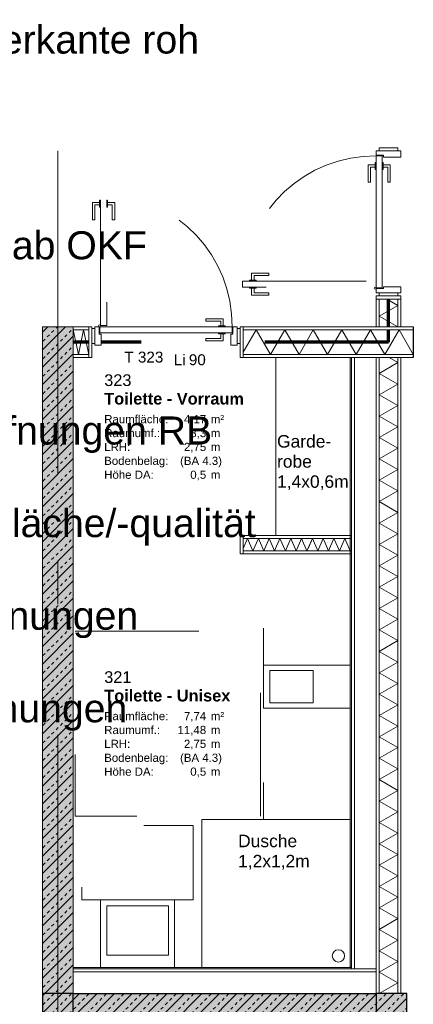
# Model space of a CAD drawing. Header units: metres. Extents: x -49 to 152, y -127 to 99.
# Tile 159 of 177: x 38.49 to 41.68, y -21.56 to -13.59. Entities that reach past the tile are written whole.
import ezdxf
from ezdxf.enums import TextEntityAlignment as Align

# ---------------------------------------------------------------- set-up
doc = ezdxf.new("R2010")
doc.units = ezdxf.units.M
for name, pattern in [('Achsen 01', [5.291531, 3.175, -1.058062, 0.352704, -0.705764]), ('gestrichelt - 01', [2, 1, -1]), ('Raster 01', [2, 1, -1])]:
    doc.linetypes.add(name, pattern=pattern)
for name, color, linetype, lineweight, true_color in [('013_Beton und Stahlbetonarbeiten-000 Sichtbeton-333 Außenstütze', 5, 'Continuous', 5, 0x0000ff), ('013_Beton und Stahlbetonarbeiten-000 Sichtbeton-334 Außenwandöf', 5, 'Continuous', 5, 0x0000ff), ('013_Beton und Stahlbetonarbeiten-000 Sichtbeton-341 tragende In', 5, 'Continuous', 5, 0x0000ff), ('013_Beton und Stahlbetonarbeiten-000 Sichtbeton-344 Innenwandöf', 5, 'Continuous', 5, 0x0000ff), ('039_Trockenbauarbeiten-340 Dämmung', 7, 'Continuous', 9, 0xc0c0c0), ('045_Sanitärausstattung-allg.', 9, 'Continuous', 9, 0x808080), ('AV1-Achsen', 1, 'Achsen 01', 18, 0xff0000), ('AV1-Stempel-Türnummern', 7, 'Continuous', 100, 0x02abea)]:
    doc.layers.add(name, color=color, linetype=linetype, lineweight=lineweight, true_color=true_color)
for name, color, linetype, lineweight in [('013_Beton und Stahlbetonarbeiten-330 Außenstützen', 7, 'Continuous', 25), ('013_Beton und Stahlbetonarbeiten-330 Außenwände', 7, 'Continuous', 25), ('013_Beton und Stahlbetonarbeiten-340 Innenwände', 7, 'Continuous', 18), ('024_Fliesen_Plattenarbeiten-340 Fliesen', 7, 'Continuous', 9), ('027_Tischlerarbeiten-340 Innentüren', 7, 'Continuous', 9), ('031_Metallbauarbeiten-340 Innentüren _ Elemente', 7, 'Continuous', 9), ('039_Trockenbauarbeiten-340 Gipskarton', 7, 'Continuous', 9), ('_Legende (2D)', 7, 'Continuous', 9), ('_OG 3 (2D)', 7, 'Continuous', 9), ('AV1-Brandschutzkonzept-Brandschutzkonzept', 7, 'Continuous', 5), ('AV1-Stempel-Raumstempel', 7, 'Continuous', 9), ('Keine', 7, 'Continuous', 9)]:
    doc.layers.add(name, color=color, linetype=linetype, lineweight=lineweight)
doc.styles.add('Arial', font='arial.ttf')
doc.styles.add('Arial (bold)', font='arialbd.ttf')
pattern_1 = [(45, (0, 0), (0.07071068, -0.07071068), [0.025, -0.025])]
pattern_2 = [(-135, (0.03106, -0.03313), (0.07071068, -0.07071068), [])]

# ---------------------------------------------------------------- blocks, each defined once
blk = doc.blocks.new('Group-761')
at = {"color": 255, "linetype": 'Continuous', "lineweight": 5}
blk.add_wipeout([(39.05, -16.1), (38.925, -16.1), (38.925, -16.3), (39.05, -16.3)], dxfattribs=at).dxf.layer = '039_Trockenbauarbeiten-340 Dämmung'
blk = doc.blocks.new('Group-762')
at = {"layer": '039_Trockenbauarbeiten-340 Dämmung', "transparency": 33554687, "flags": 128}
blk.add_lwpolyline([(39.0502, -16.3), (39.0085, -16.1), (38.9667, -16.3), (38.925, -16.1)], dxfattribs=at)
blk = doc.blocks.new('Group-763')
at = {"layer": '039_Trockenbauarbeiten-340 Dämmung'}
blk.add_blockref('Group-761', (0, 0), dxfattribs=at)
at = {"layer": '039_Trockenbauarbeiten-340 Dämmung', "transparency": 33554687}
blk.add_blockref('Group-762', (0, 0), dxfattribs=at)
blk = doc.blocks.new('Group-764')
at = {"color": 255, "linetype": 'Continuous', "lineweight": 5}
blk.add_wipeout([(-16.075, 13.45), (-15.825, 13.45), (-15.825, 13.6), (-16.075, 13.6)], dxfattribs=at).dxf.layer = '039_Trockenbauarbeiten-340 Dämmung'
blk = doc.blocks.new('Group-765')
at = {"layer": '039_Trockenbauarbeiten-340 Dämmung', "transparency": 33554687, "flags": 128}
blk.add_lwpolyline([(-16.075, 13.6), (-15.9884, 13.45), (-15.9018, 13.6), (-15.825, 13.467)], dxfattribs=at)
blk = doc.blocks.new('Group-766')
at = {"layer": '039_Trockenbauarbeiten-340 Dämmung'}
blk.add_blockref('Group-764', (0, 0), dxfattribs=at)
at = {"layer": '039_Trockenbauarbeiten-340 Dämmung', "transparency": 33554687}
blk.add_blockref('Group-765', (0, 0), dxfattribs=at)
blk = doc.blocks.new('Parametric Object-96')
at = {"layer": '039_Trockenbauarbeiten-340 Dämmung', "color": 7, "transparency": 33554687}
blk.add_blockref('Group-766', (0, 0), dxfattribs=at)
at = {"layer": '039_Trockenbauarbeiten-340 Dämmung', "color": 0, "flags": 1}
for tag in ['IFC_UUID', 'instanceID', 'prm0_name', 'prm0_type', 'prm0_value', 'prm1_name', 'prm1_type', 'prm1_value', 'prm2_name', 'prm2_type', 'prm2_value', 'prm3_name', 'prm3_type', 'prm3_value', 'prm4_name', 'prm4_type', 'prm4_value', 'prm5_name', 'prm5_type', 'prm5_value', 'prm6_name', 'prm6_type', 'prm6_value']:
    blk.add_attdef(tag, (41.4, -16.075), '', height=0.00018, dxfattribs=at)
blk = doc.blocks.new('Group-767')
at = {"color": 255, "linetype": 'Continuous', "lineweight": 5}
blk.add_wipeout([(41.1648, -17.79), (40.3, -17.79), (40.3, -17.89), (41.1648, -17.89)], dxfattribs=at).dxf.layer = '039_Trockenbauarbeiten-340 Dämmung'
blk = doc.blocks.new('Group-768')
at = {"layer": '039_Trockenbauarbeiten-340 Dämmung', "transparency": 33554687, "flags": 128}
for points in [[(40.6406, -17.89), (40.5969, -17.79), (40.5532, -17.89), (40.5095, -17.79), (40.4658, -17.89), (40.4221, -17.79), (40.3784, -17.89), (40.3347, -17.79), (40.3, -17.8694)], [(40.9028, -17.89), (40.8591, -17.79), (40.8154, -17.89), (40.7717, -17.79), (40.728, -17.89), (40.6843, -17.79), (40.6406, -17.89), (40.5969, -17.79), (40.5622, -17.8694)], [(41.165, -17.89), (41.1213, -17.79), (41.0776, -17.89), (41.0339, -17.79), (40.9902, -17.89), (40.9465, -17.79), (40.9028, -17.89), (40.8591, -17.79), (40.8244, -17.8694)]]:
    blk.add_lwpolyline(points, dxfattribs=at)
blk = doc.blocks.new('Group-769')
at = {"layer": '039_Trockenbauarbeiten-340 Dämmung'}
blk.add_blockref('Group-767', (0, 0), dxfattribs=at)
at = {"layer": '039_Trockenbauarbeiten-340 Dämmung', "transparency": 33554687}
blk.add_blockref('Group-768', (0, 0), dxfattribs=at)
blk = doc.blocks.new('Group-770')
at = {"color": 255, "linetype": 'Continuous', "lineweight": 5}
blk.add_wipeout([(-21.475, 13.45), (-16.325, 13.45), (-16.325, 13.6), (-21.475, 13.6)], dxfattribs=at).dxf.layer = '039_Trockenbauarbeiten-340 Dämmung'
blk = doc.blocks.new('Group-771')
at = {"layer": '039_Trockenbauarbeiten-340 Dämmung', "transparency": 33554687, "flags": 128}
blk.add_lwpolyline([(-21.475, 13.6), (-21.3884, 13.45), (-21.3018, 13.6), (-21.2152, 13.45), (-21.1286, 13.6), (-21.042, 13.45), (-20.9554, 13.6), (-20.8688, 13.45), (-20.7822, 13.6), (-20.6956, 13.45), (-20.609, 13.6), (-20.5224, 13.45), (-20.4358, 13.6), (-20.3492, 13.45), (-20.2626, 13.6), (-20.176, 13.45), (-20.0894, 13.6), (-20.0028, 13.45), (-19.9162, 13.6), (-19.8296, 13.45), (-19.7429, 13.6), (-19.6563, 13.45), (-19.5697, 13.6), (-19.4831, 13.45), (-19.3965, 13.6), (-19.3099, 13.45), (-19.2233, 13.6), (-19.1367, 13.45), (-19.0501, 13.6), (-18.9635, 13.45), (-18.8769, 13.6), (-18.7903, 13.45), (-18.7037, 13.6), (-18.6171, 13.45), (-18.5305, 13.6), (-18.4439, 13.45), (-18.3573, 13.6), (-18.2707, 13.45), (-18.1841, 13.6), (-18.0975, 13.45), (-18.0109, 13.6), (-17.9243, 13.45), (-17.8377, 13.6), (-17.7511, 13.45), (-17.6645, 13.6), (-17.5779, 13.45), (-17.4913, 13.6), (-17.4047, 13.45), (-17.3181, 13.6), (-17.2315, 13.45), (-17.1449, 13.6), (-17.0583, 13.45), (-16.9717, 13.6), (-16.8851, 13.45), (-16.7985, 13.6), (-16.7119, 13.45), (-16.6253, 13.6), (-16.5387, 13.45), (-16.4521, 13.6), (-16.3655, 13.45), (-16.325, 13.5201)], dxfattribs=at)
blk = doc.blocks.new('Group-772')
at = {"layer": '039_Trockenbauarbeiten-340 Dämmung'}
blk.add_blockref('Group-770', (0, 0), dxfattribs=at)
at = {"layer": '039_Trockenbauarbeiten-340 Dämmung', "transparency": 33554687}
blk.add_blockref('Group-771', (0, 0), dxfattribs=at)
blk = doc.blocks.new('Parametric Object-97')
at = {"layer": '039_Trockenbauarbeiten-340 Dämmung', "color": 7, "transparency": 33554687}
blk.add_blockref('Group-772', (0, 0), dxfattribs=at)
at = {"layer": '039_Trockenbauarbeiten-340 Dämmung', "color": 0, "flags": 1}
for tag in ['IFC_UUID', 'instanceID', 'prm0_name', 'prm0_type', 'prm0_value', 'prm1_name', 'prm1_type', 'prm1_value', 'prm2_name', 'prm2_type', 'prm2_value', 'prm3_name', 'prm3_type', 'prm3_value', 'prm4_name', 'prm4_type', 'prm4_value', 'prm5_name', 'prm5_type', 'prm5_value', 'prm6_name', 'prm6_type', 'prm6_value']:
    blk.add_attdef(tag, (41.4, -21.475), '', height=0.00018, dxfattribs=at)
blk = doc.blocks.new('Group-773')
at = {"color": 255, "linetype": 'Continuous', "lineweight": 5}
blk.add_wipeout([(41.676, -16.1), (40.3, -16.1), (40.3, -16.3), (41.676, -16.3)], dxfattribs=at).dxf.layer = '039_Trockenbauarbeiten-340 Dämmung'
blk = doc.blocks.new('Group-774')
at = {"layer": '039_Trockenbauarbeiten-340 Dämmung', "transparency": 33554687, "flags": 128}
blk.add_lwpolyline([(41.676, -16.3), (41.5604, -16.1), (41.4449, -16.3), (41.3293, -16.1), (41.2138, -16.3), (41.0982, -16.1), (40.9827, -16.3), (40.8671, -16.1), (40.7516, -16.3), (40.636, -16.1), (40.5205, -16.3), (40.4049, -16.1), (40.3, -16.2816)], dxfattribs=at)
blk = doc.blocks.new('Group-775')
at = {"layer": '039_Trockenbauarbeiten-340 Dämmung'}
blk.add_blockref('Group-773', (0, 0), dxfattribs=at)
at = {"layer": '039_Trockenbauarbeiten-340 Dämmung', "transparency": 33554687}
blk.add_blockref('Group-774', (0, 0), dxfattribs=at)
blk = doc.blocks.new('Türnummer 2 - Innentür')
at = {"layer": '031_Metallbauarbeiten-340 Innentüren _ Elemente', "char_height": 0.08826, "attachment_point": 8, "line_spacing_factor": 0.965511, "style": 'Arial'}
for s, insert in [('Li', (0, -0.0671)), ('90', (0.1423, -0.0671))]:
    blk.add_mtext(s, dxfattribs=dict(at, insert=insert))
at = {"layer": '031_Metallbauarbeiten-340 Innentüren _ Elemente', "style": 'Arial'}
blk.add_attdef('Türnummer', text='', height=0.0883, dxfattribs=at).set_placement((-0.2903, -0.071), align=Align.BOTTOM_CENTER)
at = {"layer": '031_Metallbauarbeiten-340 Innentüren _ Elemente', "color": 7, "transparency": 33554687, "style": 'Arial'}
blk.add_attdef('Schallschutzklasse', text='', height=0.0883, dxfattribs=at).set_placement((-0.1763, -0.2296), align=Align.BOTTOM_CENTER)
at = {"layer": 'Keine', "color": 0, "flags": 1}
for tag, p in [('Lichte_Breite', (-0.4481, -0.3885)), ('Panikfunktion', (-0.4481, -0.5473)), ('AT-Nr.', (-0.4481, -0.7062))]:
    blk.add_attdef(tag, p, '', height=0.0883, dxfattribs=at)
blk = doc.blocks.new('Raumstempel - Symbol - 2')
at = {"layer": 'AV1-Stempel-Raumstempel', "attachment_point": 1, "line_spacing_factor": 0.969524, "style": 'Arial'}
for s, insert, char_height in [('Raumfläche:', (0.15, -0.5049), 0.066198), ('m²', (1.0125, -0.5049), 0.0662), ('Raumumf.:', (0.15, -0.6174), 0.0662), ('m', (1.0125, -0.6174), 0.0662), ('LRH:', (0.15, -0.7299), 0.0662), ('m', (1.0125, -0.7299), 0.0662), ('Bodenbelag:', (0.15, -0.8424), 0.066198), ('Höhe DA:', (0.15, -0.9549), 0.0662), ('m', (1.0125, -0.9549), 0.0662)]:
    blk.add_mtext(s, dxfattribs=dict(at, insert=insert, char_height=char_height))
at = {"layer": 'AV1-Stempel-Raumstempel'}
for tag, style, p in [('Raumnummer', 'Arial', (0.15, -0.175)), ('Raumname', 'Arial (bold)', (0.15, -0.325))]:
    blk.add_attdef(tag, text='', height=0.0946, dxfattribs=dict(at, style=style)).set_placement(p, align=Align.TOP_LEFT)
at = {"layer": 'AV1-Stempel-Raumstempel', "style": 'Arial'}
for tag, p in [('Raumfläche', (0.975, -0.5049)), ('Raumumfang', (0.975, -0.6174)), ('LRH', (0.975, -0.7299)), ('Bodendetail', (1.1028, -0.8424)), ('Höhe_DA', (0.975, -0.9549))]:
    blk.add_attdef(tag, text='', height=0.0662, dxfattribs=at).set_placement(p, align=Align.TOP_RIGHT)
at = {"layer": 'Keine', "color": 0, "flags": 1}
for tag, p in [('Bodenbelag', (0, -1.3327)), ('Decke', (0, -1.5029))]:
    blk.add_attdef(tag, p, '', height=0.0946, dxfattribs=at)
blk = doc.blocks.new('Group-776')
at = {"color": 255}
blk.add_wipeout([(39.965, -20.065), (41.165, -20.065), (41.165, -21.265), (39.965, -21.265)], dxfattribs=at).dxf.layer = '045_Sanitärausstattung-allg.'
at = {"layer": '045_Sanitärausstattung-allg.', "flags": 128}
blk.add_lwpolyline([(39.965, -20.065), (41.165, -20.065), (41.165, -21.265), (39.965, -21.265)], close=True, dxfattribs=at)
at = {"color": 255}
blk.add_wipeout([(41.07, -21.12), (41.1054, -21.1346), (41.12, -21.17), (41.1054, -21.2054), (41.07, -21.22), (41.0346, -21.2054), (41.02, -21.17), (41.0346, -21.1346)], dxfattribs=at).dxf.layer = '045_Sanitärausstattung-allg.'
at = {"layer": '045_Sanitärausstattung-allg.'}
blk.add_circle((41.07, -21.17), 0.05, dxfattribs=at)
blk = doc.blocks.new('Group-777')
at = {"layer": '045_Sanitärausstattung-allg.', "linetype": 'Raster 01', "flags": 128}
blk.add_lwpolyline([(39.895, -20.715), (38.995, -20.715), (38.995, -20.115), (39.895, -20.115)], close=True, dxfattribs=at)
blk = doc.blocks.new('Group-778')
at = {"layer": '045_Sanitärausstattung-allg.', "linetype": 'Raster 01', "flags": 128}
blk.add_lwpolyline([(41.165, -20.065), (40.465, -20.065), (40.465, -19.165), (41.165, -19.165)], close=True, dxfattribs=at)
blk = doc.blocks.new('COE - Innentür 1.20 _ 0.15')
at = {"layer": '027_Tischlerarbeiten-340 Innentüren', "color": 253, "linetype": 'gestrichelt - 01', "lineweight": 9, "transparency": 33554687, "flags": 128}
for points in [[(-0.0575, 1.0775), (-0.0775, 1.0775), (-0.0775, 1.115), (-0.1975, 1.115), (-0.1975, 1.135), (-0.0575, 1.135)], [(-1.055, 1.07), (0.015, 1.07), (0.015, 1.02), (-1.055, 1.02)], [(-0.095, 1.07), (-0.095, 1.0775), (-0.04, 1.0775), (-0.04, 1.07)], [(-0.0575, 1.0125), (-0.0775, 1.0125), (-0.0775, 0.975), (-0.1975, 0.975), (-0.1975, 0.955), (-0.0575, 0.955)], [(-0.095, 1.0125), (-0.095, 1.02), (-0.04, 1.02), (-0.04, 1.0125)]]:
    blk.add_lwpolyline(points, close=True, dxfattribs=at)
at = {"layer": '027_Tischlerarbeiten-340 Innentüren', "color": 253, "linetype": 'gestrichelt - 01', "lineweight": 9, "transparency": 33554687}
blk.add_arc((-1.0575, 1.0775), 1.0725, 269.55814, 356.61627, dxfattribs=at)
at = {"color": 255}
for points in [[(-1.2, 1.14), (-1.08, 1.14), (-1.08, 1.115), (-1.2, 1.115)], [(-1.2, -0.035), (-1.08, -0.035), (-1.08, -0.06), (-1.2, -0.06)]]:
    blk.add_wipeout(points, dxfattribs=at).dxf.layer = '027_Tischlerarbeiten-340 Innentüren'
at = {"layer": '027_Tischlerarbeiten-340 Innentüren', "flags": 128}
for points in [[(-1.2, 1.14), (-1.08, 1.14), (-1.08, 1.115), (-1.2, 1.115)], [(-1.2, -0.035), (-1.08, -0.035), (-1.08, -0.06), (-1.2, -0.06)]]:
    blk.add_lwpolyline(points, close=True, dxfattribs=at)
at = {"color": 255}
blk.add_wipeout([(-1.065, 0), (-1.125, 0), (-1.125, 0.015), (-1.215, 0.015), (-1.215, -0.035), (-1.065, -0.035)], dxfattribs=at).dxf.layer = '027_Tischlerarbeiten-340 Innentüren'
at = {"layer": '027_Tischlerarbeiten-340 Innentüren', "flags": 128}
blk.add_lwpolyline([(-1.065, 0), (-1.125, 0), (-1.125, 0.015), (-1.215, 0.015), (-1.215, -0.035), (-1.065, -0.035)], close=True, dxfattribs=at)
at = {"color": 255}
blk.add_wipeout([(-1.065, 1.075), (-1.065, 0.005), (-1.115, 0.005), (-1.115, 1.075)], dxfattribs=at).dxf.layer = '027_Tischlerarbeiten-340 Innentüren'
at = {"layer": '027_Tischlerarbeiten-340 Innentüren', "flags": 128}
blk.add_lwpolyline([(-1.065, 1.075), (-1.065, 0.005), (-1.115, 0.005), (-1.115, 1.075)], close=True, dxfattribs=at)
at = {"color": 255}
for points in [[(-1.065, 1.08), (-1.125, 1.08), (-1.125, 1.065), (-1.215, 1.065), (-1.215, 1.115), (-1.065, 1.115)], [(-1.1225, 0.0775), (-1.1225, 0.0975), (-1.16, 0.0975), (-1.16, 0.2175), (-1.18, 0.2175), (-1.18, 0.0775)], [(-1.0575, 0.0775), (-1.0575, 0.0975), (-1.02, 0.0975), (-1.02, 0.2175), (-1, 0.2175), (-1, 0.0775)]]:
    blk.add_wipeout(points, dxfattribs=at).dxf.layer = '027_Tischlerarbeiten-340 Innentüren'
at = {"layer": '027_Tischlerarbeiten-340 Innentüren', "flags": 128}
for points in [[(-1.065, 1.08), (-1.125, 1.08), (-1.125, 1.065), (-1.215, 1.065), (-1.215, 1.115), (-1.065, 1.115)], [(-1.1225, 0.0775), (-1.1225, 0.0975), (-1.16, 0.0975), (-1.16, 0.2175), (-1.18, 0.2175), (-1.18, 0.0775)], [(-1.0575, 0.0775), (-1.0575, 0.0975), (-1.02, 0.0975), (-1.02, 0.2175), (-1, 0.2175), (-1, 0.0775)]]:
    blk.add_lwpolyline(points, close=True, dxfattribs=at)
at = {"color": 255}
for points in [[(-1.05, 1.0775), (-1.0522, 1.0722), (-1.0575, 1.07), (-1.0628, 1.0722), (-1.065, 1.0775), (-1.0628, 1.0828), (-1.0575, 1.085), (-1.0522, 1.0828)], [(-1.1225, 0.115), (-1.115, 0.115), (-1.115, 0.06), (-1.1225, 0.06)], [(-1.065, 0.115), (-1.0575, 0.115), (-1.0575, 0.06), (-1.065, 0.06)]]:
    blk.add_wipeout(points, dxfattribs=at).dxf.layer = '027_Tischlerarbeiten-340 Innentüren'
at = {"layer": '027_Tischlerarbeiten-340 Innentüren', "flags": 128}
for points in [[(-1.1225, 0.115), (-1.115, 0.115), (-1.115, 0.06), (-1.1225, 0.06)], [(-1.065, 0.115), (-1.0575, 0.115), (-1.0575, 0.06), (-1.065, 0.06)]]:
    blk.add_lwpolyline(points, close=True, dxfattribs=at)
at = {"layer": '027_Tischlerarbeiten-340 Innentüren'}
blk.add_circle((-1.0575, 1.0775), 0.0075, dxfattribs=at)
blk = doc.blocks.new('Group-779')
at = {"layer": '027_Tischlerarbeiten-340 Innentüren', "color": 253, "linetype": 'gestrichelt - 01', "lineweight": 9, "transparency": 33554687, "flags": 128}
for points in [[(40.295, -15.705), (41.365, -15.705), (41.365, -15.755), (40.295, -15.755)], [(40.35, -15.6975), (40.405, -15.6975), (40.405, -15.705), (40.35, -15.705)], [(40.3675, -15.6975), (40.3875, -15.6975), (40.3875, -15.66), (40.5075, -15.66), (40.5075, -15.64), (40.3675, -15.64)], [(40.35, -15.755), (40.405, -15.755), (40.405, -15.7625), (40.35, -15.7625)], [(40.3675, -15.7625), (40.3875, -15.7625), (40.3875, -15.8), (40.5075, -15.8), (40.5075, -15.82), (40.3675, -15.82)]]:
    blk.add_lwpolyline(points, close=True, dxfattribs=at)
at = {"layer": '027_Tischlerarbeiten-340 Innentüren', "color": 253, "linetype": 'gestrichelt - 01', "lineweight": 9, "transparency": 33554687}
blk.add_arc((41.3675, -15.7625), 1.0725, 89.55814, 176.61627, dxfattribs=at)
at = {"color": 255}
for points in [[(41.4, -14.625), (41.55, -14.625), (41.55, -14.65), (41.4, -14.65)], [(41.4, -15.8), (41.55, -15.8), (41.55, -15.825), (41.4, -15.825)]]:
    blk.add_wipeout(points, dxfattribs=at).dxf.layer = '027_Tischlerarbeiten-340 Innentüren'
at = {"layer": '027_Tischlerarbeiten-340 Innentüren', "flags": 128}
for points in [[(41.4, -14.625), (41.55, -14.625), (41.55, -14.65), (41.4, -14.65)], [(41.4, -15.8), (41.55, -15.8), (41.55, -15.825), (41.4, -15.825)]]:
    blk.add_lwpolyline(points, close=True, dxfattribs=at)
at = {"color": 255}
blk.add_wipeout([(41.375, -14.685), (41.435, -14.685), (41.435, -14.7), (41.575, -14.7), (41.575, -14.65), (41.375, -14.65)], dxfattribs=at).dxf.layer = '027_Tischlerarbeiten-340 Innentüren'
at = {"layer": '027_Tischlerarbeiten-340 Innentüren', "flags": 128}
blk.add_lwpolyline([(41.375, -14.685), (41.435, -14.685), (41.435, -14.7), (41.575, -14.7), (41.575, -14.65), (41.375, -14.65)], close=True, dxfattribs=at)
at = {"color": 255}
blk.add_wipeout([(41.375, -14.69), (41.425, -14.69), (41.425, -15.76), (41.375, -15.76)], dxfattribs=at).dxf.layer = '027_Tischlerarbeiten-340 Innentüren'
at = {"layer": '027_Tischlerarbeiten-340 Innentüren', "flags": 128}
blk.add_lwpolyline([(41.375, -14.69), (41.425, -14.69), (41.425, -15.76), (41.375, -15.76)], close=True, dxfattribs=at)
at = {"color": 255}
for points in [[(41.3675, -14.7625), (41.3675, -14.7825), (41.33, -14.7825), (41.33, -14.9025), (41.31, -14.9025), (41.31, -14.7625)], [(41.4325, -14.7625), (41.4325, -14.7825), (41.47, -14.7825), (41.47, -14.9025), (41.49, -14.9025), (41.49, -14.7625)], [(41.375, -15.765), (41.435, -15.765), (41.435, -15.75), (41.575, -15.75), (41.575, -15.8), (41.375, -15.8)]]:
    blk.add_wipeout(points, dxfattribs=at).dxf.layer = '027_Tischlerarbeiten-340 Innentüren'
at = {"layer": '027_Tischlerarbeiten-340 Innentüren', "flags": 128}
for points in [[(41.3675, -14.7625), (41.3675, -14.7825), (41.33, -14.7825), (41.33, -14.9025), (41.31, -14.9025), (41.31, -14.7625)], [(41.4325, -14.7625), (41.4325, -14.7825), (41.47, -14.7825), (41.47, -14.9025), (41.49, -14.9025), (41.49, -14.7625)], [(41.375, -15.765), (41.435, -15.765), (41.435, -15.75), (41.575, -15.75), (41.575, -15.8), (41.375, -15.8)]]:
    blk.add_lwpolyline(points, close=True, dxfattribs=at)
at = {"color": 255}
for points in [[(41.3675, -14.745), (41.375, -14.745), (41.375, -14.8), (41.3675, -14.8)], [(41.425, -14.745), (41.4325, -14.745), (41.4325, -14.8), (41.425, -14.8)], [(41.36, -15.7625), (41.3622, -15.7572), (41.3675, -15.755), (41.3728, -15.7572), (41.375, -15.7625), (41.3728, -15.7678), (41.3675, -15.77), (41.3622, -15.7678)]]:
    blk.add_wipeout(points, dxfattribs=at).dxf.layer = '027_Tischlerarbeiten-340 Innentüren'
at = {"layer": '027_Tischlerarbeiten-340 Innentüren', "flags": 128}
for points in [[(41.3675, -14.745), (41.375, -14.745), (41.375, -14.8), (41.3675, -14.8)], [(41.425, -14.745), (41.4325, -14.745), (41.4325, -14.8), (41.425, -14.8)]]:
    blk.add_lwpolyline(points, close=True, dxfattribs=at)
at = {"layer": '027_Tischlerarbeiten-340 Innentüren'}
blk.add_circle((41.3675, -15.7625), 0.0075, dxfattribs=at)
blk = doc.blocks.new('Group-780')
at = {"layer": '045_Sanitärausstattung-allg.', "linetype": 'Raster 01', "flags": 128}
blk.add_lwpolyline([(41.165, -18.815), (40.465, -18.815), (40.465, -17.915), (41.165, -17.915)], close=True, dxfattribs=at)
blk = doc.blocks.new('OG 3 (2D)')
at = {"layer": '013_Beton und Stahlbetonarbeiten-330 Außenstützen', "linetype": 'Continuous', "lineweight": 0, "true_color": 0xc0c0c0}
blk.add_hatch(color=9, dxfattribs=at).paths.add_polyline_path([(38.925, -21.475), (38.675, -21.475), (38.675, -21.725), (38.925, -21.725)])
at = {"layer": '013_Beton und Stahlbetonarbeiten-330 Außenstützen', "linetype": 'Continuous', "lineweight": 13}
h = blk.add_hatch(dxfattribs=at)
h.set_pattern_fill('Stahlbeton', color=251, style=0, pattern_type=2)
h.set_pattern_definition(pattern_1)
h.paths.add_polyline_path([(38.925, -21.475), (38.675, -21.475), (38.675, -21.725), (38.925, -21.725)])
h = blk.add_hatch(dxfattribs=at)
h.set_pattern_fill('Stahlbeton-1', color=251, style=0, pattern_type=2)
h.set_pattern_definition(pattern_2)
h.paths.add_polyline_path([(38.925, -21.475), (38.675, -21.475), (38.675, -21.725), (38.925, -21.725)])
at = {"layer": '013_Beton und Stahlbetonarbeiten-000 Sichtbeton-334 Außenwandöf', "color": 30}
blk.add_solid([(38.725, -21.725), (38.675, -21.725), (38.725, -16.325), (38.675, -16.325)], dxfattribs=at)
at = {"layer": '013_Beton und Stahlbetonarbeiten-000 Sichtbeton-344 Innenwandöf', "color": 30}
blk.add_solid([(38.725, -16.125), (38.725, -16.325), (38.675, -16.075), (38.675, -16.325)], dxfattribs=at)
at = {"layer": '013_Beton und Stahlbetonarbeiten-330 Außenstützen', "flags": 128}
blk.add_lwpolyline([(38.925, -21.475), (38.675, -21.475), (38.675, -21.725), (38.925, -21.725)], close=True, dxfattribs=at)
at = {"layer": 'AV1-Achsen'}
blk.add_line((38.8, -22.555), (38.8, -14.65), dxfattribs=at)
at = {"layer": '039_Trockenbauarbeiten-340 Dämmung', "color": 7, "transparency": 33554687}
blk.add_blockref('Group-763', (0, 0), dxfattribs=at)
at = {"layer": '045_Sanitärausstattung-allg.', "color": 7}
blk.add_blockref('Group-776', (0, 0), dxfattribs=at)
at = {"layer": '045_Sanitärausstattung-allg.'}
blk.add_blockref('Group-777', (0, 0), dxfattribs=at)
at = {"layer": 'AV1-Stempel-Raumstempel'}
for p, values in [((39.025, -16.285), {'Raumname': 'Toilette - Vorraum', 'Raumnummer': '323', 'Bodendetail': '(BA 4.3)', 'Raumfläche': '4,17', 'LRH': '2,75', 'Raumumfang': '8,3', 'Höhe_DA': '0,5'}), ((39.025, -18.69), {'Raumname': 'Toilette - Unisex', 'Raumnummer': '321', 'Bodendetail': '(BA 4.3)', 'Raumfläche': '7,74', 'LRH': '2,75', 'Raumumfang': '11,48', 'Höhe_DA': '0,5'})]:
    blk.add_blockref('Raumstempel - Symbol - 2', p, dxfattribs=at).add_auto_attribs(values)
at = {"layer": 'AV1-Stempel-Türnummern', "color": 7}
ref = blk.add_blockref('Türnummer 2 - Innentür', (39.786, -16.32), dxfattribs=at)
ref.add_attrib('Türnummer', 'T 323', dxfattribs={"layer": '031_Metallbauarbeiten-340 Innentüren _ Elemente', "height": 0.08826, "style": 'Arial'}).set_placement((39.4957, -16.391), align=Align.BOTTOM_CENTER)
at = {"color": 255}
for points, layer in [([(41.55, -15.825), (41.55, -16.075), (41.4, -16.075), (41.4, -15.825)], '039_Trockenbauarbeiten-340 Dämmung'), ([(41.55, -21.475), (41.55, -16.325), (41.4, -16.325), (41.4, -21.475)], '039_Trockenbauarbeiten-340 Dämmung'), ([(40.565, -16.325), (41.165, -16.325), (41.165, -17.765), (40.565, -17.765)], '045_Sanitärausstattung-allg.')]:
    blk.add_wipeout(points, dxfattribs=at).dxf.layer = layer
at = {"layer": '013_Beton und Stahlbetonarbeiten-340 Innenwände', "linetype": 'Continuous', "lineweight": 0, "true_color": 0xc0c0c0}
blk.add_hatch(color=9, dxfattribs=at).paths.add_polyline_path([(38.675, -21.475), (38.675, -16.075), (38.925, -16.075), (38.925, -21.475)])
at = {"layer": '013_Beton und Stahlbetonarbeiten-340 Innenwände', "linetype": 'Continuous', "lineweight": 13}
h = blk.add_hatch(dxfattribs=at)
h.set_pattern_fill('Stahlbeton', color=251, style=0, pattern_type=2)
h.set_pattern_definition(pattern_1)
h.paths.add_polyline_path([(38.675, -21.475), (38.675, -16.075), (38.925, -16.075), (38.925, -21.475)])
h = blk.add_hatch(dxfattribs=at)
h.set_pattern_fill('Stahlbeton-1', color=251, style=0, pattern_type=2)
h.set_pattern_definition(pattern_2)
h.paths.add_polyline_path([(38.675, -21.475), (38.675, -16.075), (38.925, -16.075), (38.925, -21.475)])
at = {"layer": '013_Beton und Stahlbetonarbeiten-000 Sichtbeton-341 tragende In', "color": 30}
blk.add_solid([(38.675, -16.075), (38.925, -16.075), (38.725, -16.125), (38.925, -16.125)], dxfattribs=at)
at = {"layer": '013_Beton und Stahlbetonarbeiten-340 Innenwände', "flags": 128}
blk.add_lwpolyline([(38.675, -21.475), (38.675, -16.075), (38.925, -16.075), (38.925, -21.475)], close=True, dxfattribs=at)
at = {"layer": '039_Trockenbauarbeiten-340 Dämmung', "flags": 128}
for points in [[(41.55, -15.825), (41.55, -16.075), (41.4, -16.075), (41.4, -15.825)], [(41.55, -21.475), (41.55, -16.325), (41.4, -16.325), (41.4, -21.475)]]:
    blk.add_lwpolyline(points, close=True, dxfattribs=at)
at = {"layer": '045_Sanitärausstattung-allg.', "flags": 128}
blk.add_lwpolyline([(40.565, -16.325), (41.165, -16.325), (41.165, -17.765), (40.565, -17.765)], close=True, dxfattribs=at)
at = {"layer": '045_Sanitärausstattung-allg.', "linetype": 'Raster 01', "flags": 128}
blk.add_lwpolyline([(38.9395, -18.539), (40.4395, -18.539), (40.4395, -20.039), (38.9395, -20.039)], close=True, dxfattribs=at)
at = {"layer": 'Keine', "color": 8, "transparency": 33554687, "char_height": 0.10087, "attachment_point": 4, "line_spacing_factor": 0.969122, "style": 'Arial'}
for s, insert in [('Garde-\\Probe\\P1,4x0,6m', (40.5734, -17.175)), ('Dusche\\P1,2x1,2m', (40.2584, -20.3303))]:
    blk.add_mtext(s, dxfattribs=dict(at, insert=insert))
at = {"color": 255}
blk.add_wipeout([(39.745, -21.265), (39.145, -21.265), (39.145, -20.715), (39.745, -20.715)], dxfattribs=at).dxf.layer = '045_Sanitärausstattung-allg.'
at = {"layer": '045_Sanitärausstattung-allg.', "flags": 128}
blk.add_lwpolyline([(39.745, -21.265), (39.145, -21.265), (39.145, -20.715), (39.745, -20.715)], close=True, dxfattribs=at)
at = {"layer": '039_Trockenbauarbeiten-340 Dämmung', "xscale": -1, "rotation": 270}
blk.add_blockref('Parametric Object-96', (27.95, 0), dxfattribs=at)
at = {"layer": '039_Trockenbauarbeiten-340 Dämmung', "rotation": 90}
blk.add_blockref('Parametric Object-97', (55, 0), dxfattribs=at)
at = {"layer": '039_Trockenbauarbeiten-340 Dämmung', "color": 7, "transparency": 33554687}
blk.add_blockref('Group-769', (0, 0), dxfattribs=at)
at = {"color": 255}
for points in [[(38.925, -16.075), (39.075, -16.075), (39.075, -16.1), (38.925, -16.1)], [(38.925, -16.3), (39.075, -16.3), (39.075, -16.325), (38.925, -16.325)]]:
    blk.add_wipeout(points, dxfattribs=at).dxf.layer = '039_Trockenbauarbeiten-340 Gipskarton'
at = {"layer": '013_Beton und Stahlbetonarbeiten-000 Sichtbeton-333 Außenstütze', "color": 30}
blk.add_solid([(38.875, -21.525), (38.925, -21.525), (38.875, -16.125), (38.925, -16.125)], dxfattribs=at)
at = {"layer": '039_Trockenbauarbeiten-340 Gipskarton', "flags": 128}
for points in [[(38.925, -16.075), (39.075, -16.075), (39.075, -16.1), (38.925, -16.1)], [(38.925, -16.3), (39.075, -16.3), (39.075, -16.325), (38.925, -16.325)]]:
    blk.add_lwpolyline(points, close=True, dxfattribs=at)
at = {"layer": '039_Trockenbauarbeiten-340 Dämmung', "color": 7, "transparency": 33554687}
blk.add_blockref('Group-775', (0, 0), dxfattribs=at)
at = {"color": 255}
for points, layer in [([(40.275, -17.765), (41.175, -17.765), (41.175, -17.79), (40.275, -17.79)], '039_Trockenbauarbeiten-340 Gipskarton'), ([(40.275, -17.89), (41.175, -17.89), (41.175, -17.915), (40.275, -17.915)], '039_Trockenbauarbeiten-340 Gipskarton'), ([(39.695, -21.165), (39.195, -21.165), (39.195, -20.765), (39.695, -20.765)], '045_Sanitärausstattung-allg.')]:
    blk.add_wipeout(points, dxfattribs=at).dxf.layer = layer
at = {"layer": '039_Trockenbauarbeiten-340 Gipskarton', "flags": 128}
for points in [[(40.275, -17.765), (41.175, -17.765), (41.175, -17.79), (40.275, -17.79)], [(40.275, -17.89), (41.175, -17.89), (41.175, -17.915), (40.275, -17.915)]]:
    blk.add_lwpolyline(points, close=True, dxfattribs=at)
at = {"layer": '045_Sanitärausstattung-allg.', "flags": 128}
blk.add_lwpolyline([(39.695, -21.165), (39.195, -21.165), (39.195, -20.765), (39.695, -20.765)], close=True, dxfattribs=at)
at = {"layer": 'AV1-Brandschutzkonzept-Brandschutzkonzept', "color": 40, "linetype": 'gestrichelt - 01', "lineweight": 70, "true_color": 0xffc000, "transparency": 33554687}
for q in [(41.475, -15.825), (38.925, -16.2)]:
    blk.add_line((41.475, -16.2), q, dxfattribs=at)
at = {"color": 255}
for points in [[(41.375, -16.075), (41.4, -16.075), (41.4, -15.825), (41.375, -15.825)], [(41.55, -16.075), (41.575, -16.075), (41.575, -15.825), (41.55, -15.825)], [(41.4, -16.325), (41.375, -16.325), (41.375, -21.475), (41.4, -21.475)], [(41.575, -16.325), (41.55, -16.325), (41.55, -21.475), (41.575, -21.475)]]:
    blk.add_wipeout(points, dxfattribs=at).dxf.layer = '039_Trockenbauarbeiten-340 Gipskarton'
at = {"layer": '013_Beton und Stahlbetonarbeiten-330 Außenstützen', "linetype": 'Continuous', "lineweight": 0, "true_color": 0xc0c0c0}
blk.add_hatch(color=9, dxfattribs=at).paths.add_polyline_path([(41.625, -21.475), (41.375, -21.475), (41.375, -21.725), (41.625, -21.725)])
at = {"layer": '013_Beton und Stahlbetonarbeiten-330 Außenstützen', "linetype": 'Continuous', "lineweight": 13}
h = blk.add_hatch(dxfattribs=at)
h.set_pattern_fill('Stahlbeton', color=251, style=0, pattern_type=2)
h.set_pattern_definition(pattern_1)
h.paths.add_polyline_path([(41.625, -21.475), (41.375, -21.475), (41.375, -21.725), (41.625, -21.725)])
h = blk.add_hatch(dxfattribs=at)
h.set_pattern_fill('Stahlbeton-1', color=251, style=0, pattern_type=2)
h.set_pattern_definition(pattern_2)
h.paths.add_polyline_path([(41.625, -21.475), (41.375, -21.475), (41.375, -21.725), (41.625, -21.725)])
at = {"layer": '013_Beton und Stahlbetonarbeiten-330 Außenwände', "linetype": 'Continuous', "lineweight": 0, "true_color": 0xc0c0c0}
blk.add_hatch(color=9, dxfattribs=at).paths.add_polyline_path([(41.375, -21.725), (38.925, -21.725), (38.925, -21.475), (41.375, -21.475)])
at = {"layer": '013_Beton und Stahlbetonarbeiten-330 Außenwände', "linetype": 'Continuous', "lineweight": 13}
h = blk.add_hatch(dxfattribs=at)
h.set_pattern_fill('Stahlbeton', color=251, style=0, pattern_type=2)
h.set_pattern_definition(pattern_1)
h.paths.add_polyline_path([(41.375, -21.725), (38.925, -21.725), (38.925, -21.475), (41.375, -21.475)])
h = blk.add_hatch(dxfattribs=at)
h.set_pattern_fill('Stahlbeton-1', color=251, style=0, pattern_type=2)
h.set_pattern_definition(pattern_2)
h.paths.add_polyline_path([(41.375, -21.725), (38.925, -21.725), (38.925, -21.475), (41.375, -21.475)])
at = {"layer": '013_Beton und Stahlbetonarbeiten-000 Sichtbeton-333 Außenstütze', "color": 30}
blk.add_solid([(38.925, -21.475), (38.925, -21.525), (41.625, -21.475), (41.575, -21.525)], dxfattribs=at)
at = {"layer": '013_Beton und Stahlbetonarbeiten-000 Sichtbeton-334 Außenwandöf', "color": 30}
blk.add_solid([(41.625, -21.475), (41.575, -21.525), (41.625, -21.725), (41.575, -21.725)], dxfattribs=at)
at = {"layer": '013_Beton und Stahlbetonarbeiten-330 Außenstützen', "flags": 128}
blk.add_lwpolyline([(41.625, -21.475), (41.375, -21.475), (41.375, -21.725), (41.625, -21.725)], close=True, dxfattribs=at)
at = {"layer": '013_Beton und Stahlbetonarbeiten-330 Außenwände', "flags": 128}
blk.add_lwpolyline([(41.375, -21.725), (38.925, -21.725), (38.925, -21.475), (41.375, -21.475)], close=True, dxfattribs=at)
at = {"layer": '039_Trockenbauarbeiten-340 Gipskarton', "flags": 128}
for points in [[(41.375, -16.075), (41.4, -16.075), (41.4, -15.825), (41.375, -15.825)], [(41.55, -16.075), (41.575, -16.075), (41.575, -15.825), (41.55, -15.825)], [(41.4, -16.325), (41.375, -16.325), (41.375, -21.475), (41.4, -21.475)], [(41.575, -16.325), (41.55, -16.325), (41.55, -21.475), (41.575, -21.475)]]:
    blk.add_lwpolyline(points, close=True, dxfattribs=at)
at = {"color": 255}
for points in [[(39.075, -16.075), (39.075, -16.325), (39.05, -16.325), (39.05, -16.075)], [(40.3, -16.075), (40.3, -16.325), (40.275, -16.325), (40.275, -16.075)], [(40.275, -17.915), (40.275, -17.765), (40.3, -17.765), (40.3, -17.915)]]:
    blk.add_wipeout(points, dxfattribs=at).dxf.layer = '039_Trockenbauarbeiten-340 Gipskarton'
at = {"layer": '039_Trockenbauarbeiten-340 Gipskarton', "flags": 128}
for points in [[(39.075, -16.075), (39.075, -16.325), (39.05, -16.325), (39.05, -16.075)], [(40.3, -16.075), (40.3, -16.325), (40.275, -16.325), (40.275, -16.075)], [(40.275, -17.915), (40.275, -17.765), (40.3, -17.765), (40.3, -17.915)]]:
    blk.add_lwpolyline(points, close=True, dxfattribs=at)
at = {"color": 255}
blk.add_wipeout([(41.375, -15.825), (41.375, -15.85), (41.575, -15.85), (41.575, -15.825)], dxfattribs=at).dxf.layer = '039_Trockenbauarbeiten-340 Gipskarton'
at = {"layer": '039_Trockenbauarbeiten-340 Gipskarton', "flags": 128}
blk.add_lwpolyline([(41.375, -15.825), (41.375, -15.85), (41.575, -15.85), (41.575, -15.825)], close=True, dxfattribs=at)
at = {"color": 255}
for points in [[(40.3, -16.075), (41.676, -16.075), (41.676, -16.1), (40.3, -16.1)], [(40.3, -16.3), (41.676, -16.3), (41.676, -16.325), (40.3, -16.325)]]:
    blk.add_wipeout(points, dxfattribs=at).dxf.layer = '039_Trockenbauarbeiten-340 Gipskarton'
at = {"layer": '024_Fliesen_Plattenarbeiten-340 Fliesen', "linetype": 'Continuous', "lineweight": 0}
blk.add_hatch(color=140, dxfattribs=at).paths.add_polyline_path([(41.165, -16.325), (41.175, -16.325), (41.175, -21.2603), (41.165, -21.2603)])
at = {"layer": '024_Fliesen_Plattenarbeiten-340 Fliesen', "flags": 128}
blk.add_lwpolyline([(41.165, -16.325), (41.175, -16.325), (41.175, -21.2603), (41.165, -21.2603)], close=True, dxfattribs=at)
at = {"layer": '039_Trockenbauarbeiten-340 Gipskarton', "flags": 128}
for points in [[(40.3, -16.075), (41.676, -16.075), (41.676, -16.1), (40.3, -16.1)], [(40.3, -16.3), (41.676, -16.3), (41.676, -16.325), (40.3, -16.325)]]:
    blk.add_lwpolyline(points, close=True, dxfattribs=at)
at = {"layer": 'Keine', "color": 255, "linetype": 'Continuous', "lineweight": 25}
blk.add_line((41.676, -16.075), (41.676, -16.325), dxfattribs=at)
at = {"layer": '027_Tischlerarbeiten-340 Innentüren', "color": 7, "rotation": 90}
blk.add_blockref('COE - Innentür 1.20 _ 0.15', (40.215, -15.01), dxfattribs=at)
at = {"color": 255}
for points, layer in [([(41.375, -21.3), (41.375, -21.275), (38.925, -21.275), (38.925, -21.3)], '039_Trockenbauarbeiten-340 Gipskarton'), ([(40.465, -18.815), (41.165, -18.815), (41.165, -19.165), (40.465, -19.165)], '045_Sanitärausstattung-allg.')]:
    blk.add_wipeout(points, dxfattribs=at).dxf.layer = layer
at = {"layer": '024_Fliesen_Plattenarbeiten-340 Fliesen', "linetype": 'Continuous', "lineweight": 0}
blk.add_hatch(color=140, dxfattribs=at).paths.add_polyline_path([(38.925, -21.265), (41.175, -21.265), (41.175, -21.275), (38.925, -21.275)])
at = {"layer": '024_Fliesen_Plattenarbeiten-340 Fliesen', "flags": 128}
blk.add_lwpolyline([(38.925, -21.265), (41.175, -21.265), (41.175, -21.275), (38.925, -21.275)], close=True, dxfattribs=at)
at = {"layer": '039_Trockenbauarbeiten-340 Gipskarton', "flags": 128}
blk.add_lwpolyline([(41.375, -21.3), (41.375, -21.275), (38.925, -21.275), (38.925, -21.3)], close=True, dxfattribs=at)
at = {"layer": '045_Sanitärausstattung-allg.', "flags": 128}
blk.add_lwpolyline([(40.465, -18.815), (41.165, -18.815), (41.165, -19.165), (40.465, -19.165)], close=True, dxfattribs=at)
at = {"layer": '027_Tischlerarbeiten-340 Innentüren', "color": 7}
blk.add_blockref('Group-779', (0, 0), dxfattribs=at)
at = {"layer": '045_Sanitärausstattung-allg.'}
blk.add_blockref('Group-778', (0, 0), dxfattribs=at)
at = {"color": 255}
for points, layer in [([(41.2, -16.325), (41.175, -16.325), (41.175, -21.275), (41.2, -21.275)], '039_Trockenbauarbeiten-340 Gipskarton'), ([(40.515, -18.86), (40.865, -18.86), (40.865, -19.12), (40.515, -19.12)], '045_Sanitärausstattung-allg.')]:
    blk.add_wipeout(points, dxfattribs=at).dxf.layer = layer
at = {"layer": '039_Trockenbauarbeiten-340 Gipskarton', "flags": 128}
blk.add_lwpolyline([(41.2, -16.325), (41.175, -16.325), (41.175, -21.275), (41.2, -21.275)], close=True, dxfattribs=at)
at = {"layer": '045_Sanitärausstattung-allg.', "flags": 128}
blk.add_lwpolyline([(40.515, -18.86), (40.865, -18.86), (40.865, -19.12), (40.515, -19.12)], close=True, dxfattribs=at)
at = {"layer": '045_Sanitärausstattung-allg.'}
blk.add_blockref('Group-780', (0, 0), dxfattribs=at)
blk = doc.blocks.new('Legende (2D)')
at = {"layer": 'Keine', "color": 7, "transparency": 33554687, "char_height": 0.226963, "attachment_point": 4, "line_spacing_factor": 0.969122, "style": 'Arial'}
for s, insert in [('Ober- bzw. Unterkante roh', (36.2069, -13.75)), ('Brüstungshöhe ab OKF', (36.2069, -15.4492)), ('Vermaßung, Öffnungen RB', (36.2069, -16.9492)), ('Sichtbetonoberfläche/-qualität', (36.2069, -17.6992)), ('Schnitt Bezeichnungen', (36.2069, -18.4492)), ('Achse Bezeichnungen', (36.2069, -19.1992))]:
    blk.add_mtext(s, dxfattribs=dict(at, insert=insert))

msp = doc.modelspace()

# ---------------------------------------------------------------- block references
at = {"layer": '_OG 3 (2D)'}
msp.add_blockref('OG 3 (2D)', (0, 0), dxfattribs=at)

# ---------------------------------------------------------------- next in the draw order: block references
at = {"layer": '_Legende (2D)'}
msp.add_blockref('Legende (2D)', (0, 0), dxfattribs=at)

doc.saveas('drawing.dxf')
